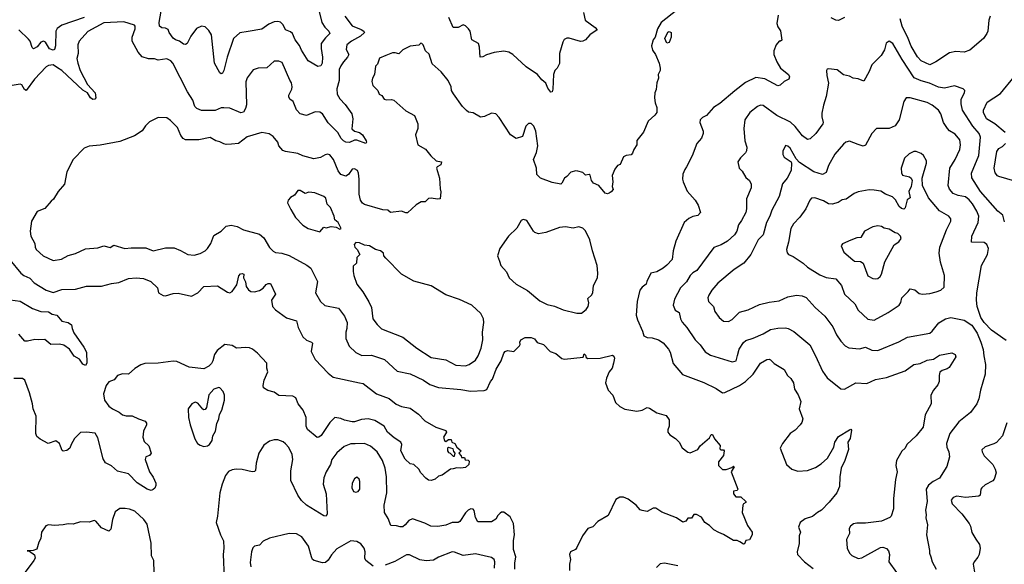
# Model space of a CAD drawing. Extents: x 1678431 to 1860718, y 384618 to 522882.
# Tile 122 of 256: x 1780302 to 1788279, y 441905 to 446318. Entities that reach past the tile are written whole.
import ezdxf

# ---------------------------------------------------------------- set-up
doc = ezdxf.new("R2010")
doc.units = 0

msp = doc.modelspace()

# ---------------------------------------------------------------- linework, layer by layer
at = {"layer": '0CON10XD'}
for points in [[(1785625, 446395.8), (1785500, 446295), (1785470, 446245), (1785450, 446175), (1785433.3, 446155), (1785422, 446105), (1785429.7, 446069.7), (1785452, 446035), (1785482.5, 445965), (1785490.8, 445925), (1785490.8, 445905), (1785474.5, 445875), (1785476.5, 445845), (1785464.3, 445805), (1785458.2, 445751.8), (1785448.1, 445725), (1785444.4, 445685), (1785449.4, 445645), (1785464.4, 445605), (1785463.8, 445565), (1785447, 445543), (1785393.4, 445496.6), (1785355, 445406.7), (1785302.3, 445337.7), (1785302.5, 445305), (1785277.5, 445265), (1785267.5, 445235), (1785255, 445222.5), (1785215, 445217.5), (1785195, 445207.5), (1785167.5, 445145), (1785145, 445137.5), (1785125, 445107.5), (1785102.5, 445055), (1785107.1, 445005), (1785102, 444965), (1785109.3, 444940.7), (1785095, 444922.5), (1785077, 444913), (1785065, 444907.5), (1785045, 444912.5), (1784993.9, 444973.9), (1784951.9, 444991.9), (1784936, 445015), (1784925, 445057.5), (1784915, 445062.5), (1784885, 445058.8), (1784865, 445080), (1784825, 445091.2), (1784807, 445093), (1784766.4, 445083.6), (1784735, 445046.7), (1784715, 445033.3), (1784695.7, 444994.3), (1784685, 444986.2), (1784615, 444998), (1784522.5, 445035), (1784492.3, 445062.3), (1784490, 445115), (1784466, 445185), (1784489.2, 445240.8), (1784499.2, 445295), (1784483.3, 445415), (1784468, 445455), (1784447, 445477), (1784425, 445476.2), (1784404, 445455), (1784375, 445372.5), (1784325, 445353.8), (1784278.8, 445385), (1784187.5, 445525), (1784160, 445555), (1784125, 445560), (1784067.6, 445532.4), (1784035, 445526.9), (1783975, 445562.5), (1783939.5, 445569.5), (1783921.7, 445581.7), (1783888.8, 445615), (1783815.8, 445715.8), (1783800, 445745), (1783798, 445775), (1783774, 445825), (1783718, 445895), (1783645, 445961.2), (1783618.6, 446038.6), (1783591.2, 446065), (1783570, 446115), (1783560, 446125), (1783553, 446127), (1783535, 446112.5), (1783466.1, 446103.9), (1783405, 446072.5), (1783375, 446041.2), (1783345, 446050), (1783321.7, 446048.3), (1783267.5, 446027.5), (1783217.5, 446005), (1783201.7, 445958.3), (1783185, 445940), (1783178, 445875), (1783160, 445845), (1783153.9, 445816.1), (1783163.8, 445785), (1783203.6, 445743.6), (1783213.6, 445713.6), (1783235, 445702.5), (1783255, 445672.5), (1783275, 445667.5), (1783315, 445671.2), (1783332.5, 445665), (1783429.5, 445579.5), (1783501.4, 445541.4), (1783526.7, 445475), (1783528.8, 445435), (1783508.8, 445385), (1783528.8, 445305), (1783589.7, 445269.7), (1783633.8, 445215), (1783676.7, 445175), (1783720, 445165), (1783715, 445142.5), (1783685, 445126.7), (1783680, 445115), (1783704, 445035), (1783707.7, 444947.7), (1783714.1, 444924.1), (1783707.5, 444865), (1783686.8, 444863.2), (1783635, 444872.9), (1783615, 444869.5), (1783587, 444843), (1783555, 444840.8), (1783513.2, 444816.8), (1783445, 444753.8), (1783431.7, 444751.7), (1783395, 444766.2), (1783306.2, 444756.2), (1783285, 444773.8), (1783245, 444776.7), (1783095, 444820), (1783080.3, 444830.3), (1783064.5, 444854.5), (1783052.7, 444905), (1783053.2, 445025), (1783047.2, 445075), (1783038.5, 445095), (1783015, 445108.5), (1782995, 445106.4), (1782965, 445064.5), (1782945, 445050.9), (1782905, 445064.5), (1782881.8, 445091.8), (1782845, 445185.8), (1782815, 445222.5), (1782795, 445227.5), (1782775.9, 445224.1), (1782738.8, 445201.2), (1782685, 445190.8), (1782595, 445214.4), (1782555, 445234.4), (1782455, 445248.9), (1782435, 445257.5), (1782402.5, 445295), (1782393.3, 445325), (1782355, 445372.5), (1782323.9, 445393.9), (1782265, 445402.9), (1782145, 445368.6), (1782075, 445315.7), (1782017.9, 445307.9), (1781976.1, 445306.1), (1781955, 445311.2), (1781925, 445328), (1781892.5, 445335), (1781845, 445362), (1781755, 445345.6), (1781645, 445343.3), (1781625.8, 445355), (1781608.2, 445378.2), (1781580.8, 445445), (1781525, 445502), (1781495, 445522), (1781425, 445526.2), (1781355, 445489.2), (1781322.1, 445457.9), (1781295, 445416.7), (1781232, 445378), (1781115, 445331.4), (1780955, 445300), (1780865, 445293.3), (1780823.9, 445276.1), (1780736.2, 445185), (1780683.8, 445085), (1780666.7, 444985), (1780614.4, 444925.6), (1780577.4, 444862.6), (1780557.5, 444847.5), (1780505, 444788.8), (1780445, 444762.5), (1780398, 444685), (1780386.2, 444605), (1780392.7, 444562.7), (1780426.2, 444505), (1780426.7, 444475), (1780436.7, 444455), (1780492.5, 444405), (1780575, 444366.2), (1780642.3, 444377.7), (1780695, 444406.7), (1780755, 444422), (1780835, 444460), (1780935, 444468.8), (1780985, 444484.2), (1781035, 444472), (1781065, 444491.2), (1781155, 444463.1), (1781205, 444470.5), (1781325, 444468.6), (1781385, 444444.2), (1781485, 444470), (1781555, 444468), (1781605, 444448.8), (1781664.2, 444414.2), (1781715, 444408.8), (1781765.7, 444424.3), (1781804.1, 444445.9), (1781823.3, 444465), (1781850, 444505), (1781875, 444568.8), (1781935, 444604.2), (1781975, 444644.2), (1782015, 444652.9), (1782065, 444640.8), (1782115, 444614.2), (1782245, 444579.5), (1782280.5, 444550.5), (1782325, 444472.9), (1782355, 444443.3), (1782375, 444432.7), (1782425, 444425.4), (1782486.5, 444406.5), (1782629.5, 444329.5), (1782661.2, 444305), (1782715, 444197.5), (1782698, 444105), (1782740, 444035), (1782775, 444002.5), (1782885, 443980), (1782934, 443915), (1782954.4, 443864.4), (1782953.6, 443816.4), (1782943.5, 443785), (1782944.5, 443734.5), (1782972.8, 443672.8), (1783025, 443621.4), (1783075, 443595.7), (1783151.5, 443598.5), (1783258.8, 443565), (1783359.8, 443469.8), (1783465, 443449.5), (1783575, 443396.7), (1783625, 443363.1), (1783695, 443337.5), (1783875, 443322.2), (1783955, 443306.9), (1784065, 443313.8), (1784087.7, 443322.3), (1784117.5, 443385), (1784133.9, 443406.1), (1784163.2, 443486.8), (1784203.8, 443555), (1784225, 443616.7), (1784235, 443630), (1784255, 443636.7), (1784305, 443630), (1784351.2, 443675), (1784356, 443685), (1784353.3, 443705), (1784363.3, 443725), (1784397.7, 443742.3), (1784445, 443741.4), (1784472.9, 443732.9), (1784495, 443701.2), (1784545, 443686.2), (1784600, 443630), (1784645, 443614.2), (1784695, 443572), (1784715, 443566), (1784867, 443583), (1784875, 443610), (1784885, 443600), (1784890.7, 443580.7), (1784905, 443573.8), (1785005, 443574.3), (1785105, 443600), (1785115, 443592.5), (1785121.2, 443575), (1785114.2, 443535), (1785100.8, 443495), (1785078.8, 443465), (1785055, 443412.5), (1785049.2, 443375), (1785070, 443315), (1785106.4, 443276.4), (1785128.8, 443215), (1785163.8, 443185), (1785205, 443163.3), (1785303, 443147), (1785345, 443153.3), (1785385, 443176.2), (1785405, 443170), (1785465, 443131.2), (1785539.7, 443109.7), (1785563.3, 443075), (1785563.3, 443025), (1785552, 442995), (1785553.8, 442975), (1785570, 442955), (1785615, 442923.8), (1785646, 442895), (1785668.3, 442848.3), (1785715, 442813.3), (1785735, 442808.8), (1785795.8, 442834.2), (1785816.1, 442863.9), (1785889.3, 442930.7), (1785903.6, 442956.4), (1785915, 442957.5), (1785931.7, 442921.7), (1785977, 442867), (1785975, 442840), (1785983, 442833), (1786005, 442832.5), (1786010, 442825), (1786005, 442787.5), (1785964, 442735), (1785963.3, 442705), (1785996.4, 442673.6), (1786025, 442673.3), (1786071.7, 442688.3), (1786085, 442700), (1786090, 442695), (1786067.5, 442655), (1786120.6, 442515), (1786115, 442502.5), (1786085, 442497.5), (1786086, 442475), (1786105, 442451.2), (1786145, 442450.6), (1786186, 442415), (1786186, 442405), (1786166, 442394), (1786161.2, 442385), (1786155.8, 442325), (1786198.3, 442218.3), (1786235.8, 442165), (1786236.2, 442145), (1786215, 442102.5), (1786185, 442097.5), (1786175, 442070), (1786165, 442067.5), (1786137.7, 442087.7), (1786115, 442097.5), (1786085, 442098.8), (1786005, 442147.5), (1785965, 442162.9)], [(1782723.9, 446405), (1782751.3, 446295), (1782775, 446256.5), (1782808.1, 446225), (1782814.3, 446205), (1782778.9, 446171.1), (1782746, 446124), (1782743.8, 446085), (1782756.4, 446013.6), (1782752.2, 445965), (1782743.1, 445945), (1782717.9, 445937.9), (1782639.2, 445985), (1782585, 446070), (1782568.9, 446108.9), (1782534.6, 446155), (1782511.9, 446205), (1782495, 446220.6), (1782456.7, 446236.7), (1782436.7, 446276.7), (1782415, 446297.8), (1782395, 446303.5), (1782365, 446300.9), (1782319.5, 446280.5), (1782265, 446242.2), (1782152.4, 446222.4), (1782085, 446211.1), (1782034.6, 446165), (1781983.8, 446015), (1781956.9, 445905), (1781945, 445883.8), (1781935, 445878.8), (1781925, 445886.7), (1781880.6, 445965), (1781855.4, 446195), (1781835, 446229.2), (1781805, 446260.8), (1781775, 446265.7), (1781735, 446246), (1781689.2, 446185), (1781658.8, 446125), (1781645, 446118), (1781628.8, 446118.8), (1781597.5, 446145), (1781565, 446154), (1781546.8, 446166.8), (1781514, 446215), (1781505, 446238.8), (1781485, 446248), (1781455, 446251.2), (1781435.5, 446265.5), (1781432.5, 446295), (1781448.1, 446388.1)], [(1784868.8, 446375), (1784884, 446315), (1784963.8, 446255), (1784980, 446235), (1784920, 446195), (1784886.2, 446153.8), (1784865, 446143.8), (1784845, 446140), (1784755, 446167.5), (1784735, 446168), (1784712.3, 446157.7), (1784703.8, 446136.2), (1784676.7, 446045), (1784676.1, 445963.9), (1784656.7, 445925), (1784638.8, 445905), (1784627.5, 445875), (1784621.2, 445755), (1784615.8, 445734.2), (1784605, 445730), (1784581.7, 445761.7), (1784565, 445803.3), (1784531.3, 445831.3), (1784498, 445875), (1784406.2, 445935), (1784296.2, 446036.2), (1784265.4, 446055.4), (1784225, 446062.9), (1784146.8, 446053.2), (1784085, 446033.1), (1784055, 446015.7), (1784033.2, 446013.2), (1784027.5, 446095), (1784018.8, 446125), (1783965, 446153.3), (1783951.2, 446225), (1783938, 446245), (1783915, 446268), (1783895, 446276.2), (1783855, 446254.3), (1783814.4, 446254.4), (1783779.2, 446335)], [(1781295.7, 446015.7), (1781262.9, 446055), (1781213.1, 446145), (1781214.6, 446175), (1781239.2, 446245), (1781238.9, 446265), (1781232.8, 446272.8), (1781145, 446299.4), (1780985, 446292.3), (1780855, 446221.1), (1780784.2, 446145), (1780774.3, 446115), (1780777.1, 446045), (1780765.6, 446004.4), (1780772.9, 445965), (1780793.1, 445905), (1780853.1, 445793.1), (1780913.8, 445725), (1780918.8, 445685), (1780912.5, 445675), (1780895, 445671.2), (1780875, 445684), (1780851.2, 445725), (1780815, 445745.5), (1780642.8, 445905), (1780608.7, 445928.7), (1780575, 445950.8), (1780535, 445945.5), (1780515.9, 445935), (1780423.4, 445835), (1780355, 445744.3), (1780340.9, 445750.9), (1780319.7, 445789.7), (1780305, 445795.8), (1780225, 445781.2)], [(1780824.4, 446335), (1780645, 446274.7), (1780605, 446245.4), (1780594, 446225), (1780591.8, 446105), (1780585, 446076.7), (1780575, 446070), (1780545, 446081.1), (1780511.1, 446135), (1780495, 446144.6), (1780475, 446134.7), (1780445, 446097.1), (1780415, 446082.5), (1780403.3, 446093.3), (1780386.4, 446145), (1780375, 446160), (1780295.6, 446235)], [(1782937.4, 446347.4), (1782995, 446268.6), (1783069.1, 446239.1), (1783091.2, 446225), (1783096, 446215), (1783064.3, 446185), (1782991.4, 446145), (1782952.5, 446115), (1782947.3, 446077.3), (1782968, 446035), (1782959.1, 446015), (1782925.7, 445975.7), (1782902.9, 445945), (1782890.3, 445915), (1782890.7, 445825), (1782872, 445758), (1782873.2, 445715), (1782895, 445675.5), (1782939.9, 445629.9), (1782992.9, 445555), (1783001.9, 445515), (1782994.5, 445434.5), (1783013.8, 445415), (1783055, 445402.9), (1783079.2, 445385), (1783110, 445335), (1783113.3, 445325), (1783105.8, 445314.2), (1783035, 445341.2), (1783015, 445340.4), (1782975, 445321.4), (1782945, 445325.7), (1782925, 445335.6), (1782907.5, 445355), (1782880.8, 445405), (1782802.3, 445482.3), (1782755, 445554.4), (1782735, 445569.6), (1782695, 445570.9), (1782625, 445542.2), (1782575, 445555.6), (1782545, 445587.1), (1782516.7, 445655), (1782492, 445675), (1782483, 445693), (1782481.9, 445705), (1782506.6, 445755), (1782509.6, 445775), (1782505.4, 445805), (1782491.2, 445828.8), (1782430, 445970), (1782402.5, 445982.5), (1782365, 445980.8), (1782305, 445928.8), (1782235, 445926.2), (1782195, 445911.2), (1782144.5, 445845.5), (1782135.8, 445815), (1782141.2, 445628.8), (1782133.1, 445596.9), (1782115, 445569.2), (1782095, 445563.1), (1782005, 445600), (1781955, 445604.5), (1781935, 445602.7), (1781885, 445582.9), (1781775, 445582.2), (1781738, 445598), (1781721.4, 445615), (1781704.4, 445665), (1781662, 445732), (1781542.5, 445965), (1781526.7, 445985), (1781495, 445999.6), (1781425, 445989.1), (1781395, 446000.6), (1781345, 446000), (1781295.7, 446015.7)], [(1786445.6, 446355), (1786436.9, 446286.9), (1786445, 446260), (1786467, 446227), (1786477, 446153), (1786467, 446143), (1786455, 446142.5), (1786431.2, 446115), (1786410.8, 446065), (1786412.5, 446035), (1786435.8, 445975), (1786465.5, 445925.5), (1786530.8, 445875), (1786540, 445855), (1786533.8, 445835), (1786494.4, 445815.6), (1786463.2, 445786.8), (1786445, 445782.9), (1786339.7, 445839.7), (1786265, 445849.4), (1786182.5, 445807.5), (1786095, 445742.5), (1785975, 445638.3), (1785922.7, 445605), (1785865, 445541.1), (1785834.8, 445525.2), (1785815.4, 445505), (1785812.5, 445485), (1785839.2, 445415), (1785839.2, 445395), (1785825, 445357.5), (1785788.8, 445315), (1785750, 445215), (1785705, 445126)], [(1786984.1, 446335.9), (1786935, 446310), (1786914.1, 446314.1), (1786875, 446333.3)], [(1788164, 446345), (1788154.2, 446315), (1788144.4, 446225), (1788137.1, 446205), (1788111.4, 446165), (1788000.5, 446069.5), (1787955, 446055.5), (1787885, 446059.5), (1787835, 446050), (1787725, 445975.6), (1787675, 445953.1), (1787604.2, 445984.2), (1787575, 446015.6), (1787523.8, 446103.8), (1787500.7, 446165), (1787450.6, 446265), (1787434.7, 446325)], [(1785545, 446128.8), (1785528.6, 446165), (1785554.3, 446215.7), (1785565, 446222.5), (1785580, 446215), (1785580, 446175), (1785565, 446134), (1785545, 446128.8)], [(1788279.5, 444679.5), (1788265.8, 444735), (1788226.4, 444766.4), (1788085.4, 444925), (1788015.4, 445035.4), (1788012.1, 445075), (1788073.1, 445216.9), (1788086.1, 445365), (1788074.6, 445395), (1788025, 445454.5), (1787940, 445585), (1787928.9, 445635), (1787929.5, 445675), (1787956, 445725), (1787960, 445745), (1787945, 445757.5), (1787875, 445780.8), (1787793.5, 445763.5), (1787745, 445770.7), (1787674.2, 445804.2), (1787605, 445822.5), (1787548, 445848), (1787450.4, 445995), (1787375, 446126), (1787345, 446143.3), (1787323, 446127), (1787307.6, 446072.4), (1787281.7, 446028.3), (1787205, 445952.5), (1787185, 445897.5), (1787140, 445820), (1787095, 445838), (1787055, 445844), (1787025, 445860), (1786975, 445870), (1786925, 445911.2), (1786855, 445920), (1786843.4, 445916.6), (1786837.5, 445905), (1786840, 445865), (1786854.1, 445804.1), (1786836.9, 445695), (1786812.9, 445625), (1786800.7, 445560.7), (1786800.5, 445530.5), (1786811.2, 445485), (1786808, 445475), (1786752.9, 445395), (1786705, 445352.9), (1786685, 445345.7), (1786645, 445377.5), (1786585, 445452.1), (1786547.3, 445487.3), (1786435, 445540.4), (1786325, 445623.6), (1786305, 445626.5), (1786279.1, 445615), (1786217.6, 445565), (1786177.5, 445505), (1786170, 445435), (1786178, 445335), (1786192, 445285), (1786190, 445255), (1786181.7, 445238.3), (1786141.7, 445198.3), (1786121.2, 445165), (1786131.2, 445115), (1786155, 445091.2), (1786185, 445038.8), (1786215.6, 445015.6), (1786228.1, 444985), (1786226.9, 444955), (1786189.4, 444865), (1786190, 444785), (1786184, 444756), (1786149.5, 444690.5), (1786125.5, 444655), (1786111.1, 444605), (1786092.2, 444575), (1786037.4, 444522.6), (1785985, 444493.3), (1785925, 444472), (1785788, 444285), (1785755, 444266.4), (1785735, 444245.6), (1785705, 444194.2), (1785656.5, 444145), (1785607.6, 444052.4), (1785596.9, 444005), (1785612, 443965), (1785645.8, 443945), (1785655.7, 443895), (1785668.3, 443868.3), (1785707.5, 443825), (1785775.8, 443725), (1785815, 443684), (1785856.6, 443626.6), (1785899.1, 443599.1), (1786075, 443544.4), (1786105.5, 443554.5), (1786117.6, 443597.6), (1786130.9, 443649.1), (1786167, 443703), (1786185, 443718.6), (1786245, 443736.9), (1786326.3, 443773.7), (1786385, 443808.1), (1786445, 443819.5), (1786505, 443821.4), (1786526.6, 443816.6), (1786575, 443791.4), (1786703.1, 443683.1), (1786750.6, 443595), (1786805, 443471.2), (1786842.9, 443415), (1786955, 443325.8), (1786985, 443324.2), (1787075, 443374.3), (1787165, 443370.6), (1787235, 443401.1), (1787325, 443418.5), (1787476.2, 443473.8), (1787545, 443524.4), (1787598, 443532), (1787655, 443558.8), (1787705, 443568), (1787755, 443598.9), (1787855, 443618.8), (1787881.2, 443605), (1787887.5, 443585), (1787830.9, 443499.1), (1787815, 443487.5), (1787775, 443476), (1787757.3, 443462.7), (1787750.8, 443435), (1787751.2, 443385), (1787741.2, 443358.8), (1787706.2, 443315), (1787684, 443275), (1787685.8, 443205), (1787637.5, 443115), (1787620.8, 443015), (1787565, 442945.8), (1787490, 442875), (1787476.2, 442845), (1787449.5, 442820.5), (1787406.2, 442745), (1787400, 442705), (1787412, 442655), (1787396.6, 442593.4), (1787380.5, 442439.5), (1787380.6, 442355), (1787362.5, 442295), (1787352, 442285), (1787285, 442255.5), (1787155, 442239.2), (1787085, 442238), (1787058.3, 442231.7), (1787033.3, 442215), (1787022.5, 442195), (1787024.3, 442155), (1786999.2, 442105), (1787006.9, 442035), (1787025.5, 441995.5), (1787045, 441975.8), (1787095, 441952.9), (1787125, 441958.6), (1787275, 442042), (1787295, 442044.2), (1787325, 442033.8), (1787340, 442015), (1787350, 441985), (1787343.3, 441925), (1787405, 441838.8)], [(1788285.5, 445405), (1788201.9, 445475), (1788135, 445514.4), (1788110.8, 445565), (1788111.2, 445585), (1788140.6, 445649.4), (1788249.2, 445720.8), (1788359.5, 445855)], [(1788295, 443719.5), (1788175, 443802.5), (1788114.8, 443864.8), (1788088.9, 443905), (1788058.8, 443995), (1788053.1, 444045), (1788055.4, 444104.6), (1788093.6, 444325), (1788143.6, 444415), (1788151.8, 444465), (1788137.5, 444497.5), (1788115, 444512.2), (1788014.1, 444514.1), (1788016.9, 444565), (1788067.3, 444675), (1788071.2, 444725), (1788056.8, 444765), (1788020.4, 444825), (1787995, 444858.8), (1787965, 444882.1), (1787903.9, 444893.9), (1787865, 444909.4), (1787835.6, 444945), (1787824.5, 444975), (1787836.5, 445115), (1787880.4, 445185), (1787918.5, 445265), (1787924.4, 445305), (1787918.9, 445345), (1787880.8, 445390.8), (1787835, 445417.5), (1787817.5, 445435), (1787786.9, 445485), (1787764.6, 445554.6), (1787745, 445584), (1787695, 445625.7), (1787655, 445648.1), (1787515, 445685.5), (1787483.8, 445685), (1787465.8, 445655), (1787428.1, 445505), (1787395, 445457.5), (1787345, 445435.7), (1787243, 445437), (1787206.2, 445395), (1787155, 445300), (1787136.4, 445293.6), (1787095, 445306.9), (1787025, 445332.2), (1786995.5, 445324.5), (1786975, 445309.4), (1786905, 445228.8), (1786854.4, 445135), (1786835, 445078.8), (1786805, 445064.3), (1786735, 445085.6), (1786620.7, 445160.7), (1786591.7, 445191.7), (1786545, 445275.8), (1786525, 445294), (1786505, 445297.5), (1786485, 445252.5), (1786484.2, 445225), (1786495, 445204), (1786551.2, 445165), (1786556.2, 445155), (1786552.5, 445095), (1786519.4, 445035), (1786481.1, 444988.9), (1786455.7, 444885), (1786396.9, 444775), (1786379.4, 444725), (1786352.2, 444675), (1786324.5, 444575.5), (1786297.5, 444547.5), (1786284.3, 444535), (1786224.6, 444415.4), (1786168.1, 444345), (1786089.4, 444295), (1785957.3, 444182.7), (1785908.9, 444125), (1785884.4, 444085), (1785877.1, 444065), (1785882.5, 444035), (1785922.9, 443995), (1785935, 443953.3), (1785969.2, 443905), (1786005, 443875.7), (1786045, 443871.4), (1786075, 443887.5), (1786135, 443946.7), (1786205, 443966.2), (1786295, 444009.3), (1786375, 444029.4), (1786455, 444039.4), (1786525, 444071.4), (1786595, 444084.4), (1786640.9, 444080.9), (1786675, 444067.5), (1786746, 443985), (1786825, 443916), (1786888.6, 443828.6), (1786918.6, 443765), (1786955, 443714), (1786990, 443675), (1787018.9, 443658.9), (1787105, 443651.9), (1787155, 443664.2), (1787205, 443639.2), (1787255, 443638.1), (1787425, 443708.6), (1787495.4, 443744.6), (1787675, 443778.1), (1787695.7, 443795), (1787748.1, 443861.9), (1787803.8, 443895), (1787845.5, 443905.5), (1787955, 443881.9), (1788015, 443842.5), (1788058, 443778), (1788090, 443705), (1788107.1, 443645), (1788113.6, 443593.6), (1788127.8, 443525), (1788124.3, 443445), (1788085.7, 443315), (1788072, 443245), (1788056, 443205), (1788004, 443135), (1787911.3, 443058.7), (1787838.1, 442965), (1787810.5, 442885), (1787812.2, 442855), (1787828.6, 442815), (1787835.8, 442775), (1787813, 442697), (1787755, 442604), (1787703, 442577), (1787666, 442545), (1787645.8, 442515), (1787654.4, 442415), (1787639.4, 442345), (1787645.7, 442305), (1787642.7, 442282.7), (1787657.5, 442225), (1787649.2, 442145), (1787673.9, 442016.1), (1787672, 441995), (1787684, 441965), (1787695.7, 441925.7), (1787725.8, 441865.8)], [(1787225, 443882.5), (1787338, 443945), (1787426.7, 444005), (1787440, 444025), (1787448.8, 444065), (1787500, 444115), (1787515, 444137.5), (1787555, 444130), (1787590.3, 444100.3), (1787615, 444094), (1787675, 444099.4), (1787728, 444112), (1787765, 444125.8), (1787790.8, 444149.2), (1787794, 444245), (1787762.2, 444352.2), (1787750, 444425), (1787756.4, 444475), (1787811.5, 444615), (1787846.9, 444685), (1787846.9, 444705), (1787830, 444725), (1787755, 444768.1), (1787664.1, 444874.1), (1787616.7, 444975), (1787614.3, 445034.3), (1787648.6, 445155), (1787649.2, 445175), (1787625, 445216.7), (1787605, 445233.8), (1787565, 445248.8), (1787545, 445250), (1787508.3, 445231.7), (1787470, 445195), (1787443.3, 445115), (1787445, 445077.5), (1787455, 445059.2), (1787511.2, 445045), (1787525, 445034), (1787533.1, 445015), (1787523.3, 444965), (1787506.7, 444925), (1787515.8, 444874.2), (1787491.7, 444858.3), (1787475.8, 444794.2), (1787465, 444783.3), (1787445, 444788.6), (1787425.8, 444805), (1787398, 444858), (1787373.6, 444883.6), (1787316.7, 444905), (1787277.3, 444927.3), (1787225, 444937.5), (1787185, 444938.6), (1787095, 444922), (1787061.7, 444908.3), (1786996.8, 444863.2), (1786965, 444856.9), (1786932.6, 444837.4), (1786885, 444822.2), (1786855, 444825.6), (1786815, 444849.4), (1786745, 444875.6), (1786717.3, 444872.7), (1786704.2, 444855), (1786671.9, 444785), (1786622.4, 444717.6), (1786571.8, 444665), (1786548.2, 444625), (1786531.2, 444515), (1786514.4, 444455), (1786518.8, 444428.8), (1786530, 444415), (1786568.7, 444398.7), (1786650, 444345), (1786685, 444312.9), (1786785, 444250.5), (1786835, 444228.9), (1786915, 444217.5), (1786960.6, 444165), (1786983.2, 444093.2), (1787068, 444015), (1787095, 443964), (1787172.6, 443892.6), (1787225, 443882.5)], [(1788365, 445008.9), (1788235, 445047.5), (1788223.3, 445053.3), (1788206.1, 445076.1), (1788198, 445115), (1788218.9, 445251.1), (1788235, 445274.4), (1788265, 445291.1), (1788288.1, 445315)], [(1785705, 445126), (1785690, 445105), (1785675.8, 445065), (1785672, 445025), (1785676.2, 445005), (1785709.5, 444929.5), (1785775.6, 444855.6), (1785800, 444815), (1785817.5, 444755), (1785795, 444731.2), (1785755, 444722), (1785723.7, 444706.3), (1785685, 444674), (1785617.9, 444522.1), (1785596.2, 444445), (1785588, 444375), (1785545, 444327.5), (1785514, 444305), (1785465, 444275.7), (1785416.1, 444263.9), (1785382.7, 444197.3), (1785378.8, 444175), (1785345, 444151.2), (1785327.5, 444125), (1785305.6, 444034.4), (1785297.1, 443925), (1785306.8, 443886.8), (1785348.6, 443795), (1785360, 443755), (1785385, 443742.9), (1785425, 443739.2), (1785476.2, 443725), (1785515, 443698.6), (1785559.5, 443649.5), (1785571.4, 443625), (1785595, 443533.3), (1785672.1, 443442.1), (1785845, 443378.1), (1785945, 443329.2), (1785995, 443294), (1786015, 443297.1), (1786135, 443354.5), (1786183.6, 443386.4), (1786245.6, 443445), (1786305, 443534), (1786355, 443563.8), (1786375, 443566.2), (1786385, 443561.2), (1786415, 443532), (1786494.2, 443484.2), (1786523.8, 443435), (1786550.5, 443410.5), (1786571.2, 443375), (1786580, 443325), (1786609.2, 443279.2), (1786630, 443225), (1786618, 443165), (1786645.7, 443085), (1786637.5, 443055), (1786624.6, 443035.4), (1786585, 442992.5), (1786545, 442966), (1786482, 442885), (1786464, 442845), (1786514, 442714), (1786556.5, 442676.5), (1786605, 442658.5), (1786685, 442665.6), (1786750.2, 442689.8), (1786795, 442717.8), (1786845.5, 442765), (1786896.8, 442853.2), (1786905, 442896), (1786935, 442940.8), (1787025, 442994), (1787035, 442998.8), (1787041.7, 442991.7), (1787030.8, 442925), (1787012, 442895), (1787015.7, 442835), (1786985.8, 442745), (1786957.5, 442685), (1786945.7, 442615), (1786944.2, 442535), (1786921.4, 442485), (1786860.6, 442409.4), (1786797.6, 442342.4), (1786764.2, 442325), (1786725, 442292.9), (1786665, 442274), (1786625.9, 442244.1), (1786612, 442205), (1786627.5, 442165), (1786615.8, 442135), (1786617, 442073), (1786601.2, 442005), (1786603.8, 441985), (1786661.4, 441925), (1786730.7, 441870.7)], [(1782735, 444600), (1782765, 444637.5), (1782785, 444632.5), (1782825, 444641.2), (1782866.7, 444636.7), (1782895, 444620), (1782907.5, 444625), (1782883.3, 444675), (1782856.2, 444695), (1782851.2, 444725), (1782819.2, 444795), (1782794.3, 444824.3), (1782781.3, 444871.3), (1782766, 444886), (1782692.5, 444915), (1782645, 444919.2), (1782615, 444910), (1782575, 444933.3), (1782555, 444932.5), (1782527.5, 444895), (1782495, 444877.5), (1782476.7, 444855), (1782473.3, 444835), (1782499.3, 444779.3), (1782536.7, 444715), (1782595, 444653.3), (1782640, 444625), (1782735, 444600)], [(1784815, 443939.2), (1784855, 443940), (1784890.7, 443969.3), (1784908, 443995), (1784912.3, 444022.3), (1784905, 444060), (1784935, 444086.7), (1784946.2, 444105), (1784950, 444165), (1784983.3, 444225), (1784986.7, 444265), (1784981.9, 444325), (1784942.2, 444445), (1784921.9, 444535), (1784885, 444606.7), (1784865, 444627.5), (1784831.7, 444638.3), (1784785, 444629.4), (1784725, 444638.9), (1784675.5, 444634.5), (1784565, 444592.9), (1784505, 444582.9), (1784475, 444594.2), (1784464.5, 444604.5), (1784409.7, 444689.7), (1784385, 444698.8), (1784375, 444696.7), (1784365, 444690), (1784330.3, 444629.7), (1784262.5, 444565), (1784190.8, 444465), (1784174.5, 444405), (1784188.8, 444361.2), (1784199.2, 444325), (1784245.6, 444275.6), (1784267.3, 444227.3), (1784325, 444176.2), (1784415, 444122.5), (1784515, 444040.8), (1784575, 444011.4), (1784635, 443996.9), (1784705, 443967.1), (1784815, 443939.2)], [(1787235, 444217.5), (1787255, 444222), (1787274.3, 444235.7), (1787284.3, 444255.7), (1787311.4, 444355), (1787385.8, 444494.2), (1787425, 444516.7), (1787442.5, 444545), (1787436.7, 444565), (1787417.5, 444585), (1787395, 444591.2), (1787345, 444621.2), (1787305, 444628.8), (1787285, 444641.2), (1787255, 444648), (1787215, 444638.8), (1787145, 444603.3), (1787115.7, 444554.3), (1787085, 444551.2), (1787035, 444531.2), (1786969.3, 444500.7), (1786956.7, 444485), (1786978, 444435), (1787050.7, 444370.7), (1787065, 444362.5), (1787115, 444358.8), (1787134.5, 444345), (1787173.6, 444243.6), (1787215, 444221.4), (1787235, 444217.5)], [(1783915, 443513.3), (1783945, 443524.4), (1783995, 443560), (1784017.1, 443595), (1784040.4, 443655), (1784053.6, 443725), (1784051.1, 443785), (1784063.3, 443865), (1784059.2, 443895), (1784038.3, 443938.3), (1783965, 444005.5), (1783865, 444050), (1783755, 444088.1), (1783635, 444160.5), (1783495, 444199.5), (1783395.6, 444255.6), (1783268, 444385), (1783253.3, 444405), (1783250, 444425), (1783225, 444445.6), (1783184.4, 444454.4), (1783135, 444484.2), (1783095, 444492), (1783055, 444510), (1783025, 444512.5), (1783012.5, 444495), (1783016.7, 444475), (1783035.8, 444455.8), (1783057.5, 444415), (1783035, 444390), (1783030, 444345), (1783005, 444320), (1783003, 444277), (1783008.6, 444245), (1783035, 444174), (1783082.2, 444112.2), (1783132.2, 444032.2), (1783152.5, 443985), (1783163.8, 443895), (1783197.3, 443847.3), (1783232.9, 443812.9), (1783406.4, 443746.4), (1783519.2, 443655), (1783635, 443580.5), (1783755, 443560.9), (1783835, 443517.5), (1783915, 443513.3)], [(1780222.5, 444372.5), (1780310.6, 444265), (1780336, 444246), (1780385, 444224.3), (1780421.1, 444185), (1780516.3, 444126.3), (1780575, 444107.3), (1780645, 444132.7), (1780755, 444134.3), (1780842.4, 444157.6), (1780965, 444158.8), (1781045, 444181.1), (1781105, 444189.6), (1781185, 444220.8), (1781245, 444226.2), (1781305, 444220.9), (1781365, 444195.6), (1781418.1, 444145), (1781428, 444105), (1781465, 444082.5), (1781485, 444080), (1781545, 444098.6), (1781585, 444102.9), (1781695, 444076.9), (1781745, 444103.6), (1781793.5, 444156.5), (1781905, 444161.5), (1781985, 444111.1), (1782005, 444104.4), (1782025, 444115.8), (1782061.1, 444168.9), (1782078.3, 444241.7), (1782091.7, 444258.3), (1782105, 444262.5), (1782117.5, 444255), (1782116.2, 444225), (1782131.4, 444195), (1782138.1, 444155), (1782155, 444128), (1782175, 444114.2), (1782205, 444111.4), (1782245, 444124.3), (1782275, 444142), (1782299.1, 444170.9), (1782315, 444180), (1782335, 444180), (1782373.8, 444095), (1782343.1, 444045), (1782350.5, 443995), (1782375, 443965.6), (1782465, 443903.3), (1782545, 443878.8), (1782557.5, 443825), (1782597.3, 443747.3), (1782625, 443720.6), (1782665.6, 443705.6), (1782675.7, 443695.7), (1782665, 443630), (1782696, 443565), (1782802.4, 443452.4), (1782842.1, 443422.1), (1783055, 443375.8), (1783085, 443369.2), (1783192, 443285), (1783295, 443247.8), (1783352.6, 443202.6), (1783395, 443184.3), (1783465, 443170), (1783532.8, 443122.8), (1783585, 443067.5), (1783675, 443016.2), (1783755, 442990), (1783760, 442975), (1783736.2, 442935), (1783745, 442907.5), (1783755, 442900), (1783775, 442917.5), (1783797.5, 442915), (1783803.6, 442893.6), (1783827.5, 442885), (1783842.5, 442855), (1783880, 442825), (1783860, 442805), (1783880, 442785), (1783881.7, 442771.7), (1783905, 442770), (1783911.7, 442751.7), (1783935, 442750), (1783945, 442740), (1783940, 442715), (1783915, 442690), (1783875, 442683.3), (1783842.5, 442687.5), (1783815, 442677.5), (1783793, 442677), (1783725, 442626.7), (1783695, 442620), (1783667.5, 442595), (1783635, 442583.8), (1783615, 442587.5), (1783591.7, 442601.7), (1783552.5, 442645), (1783535.9, 442675.9), (1783495, 442712.5), (1783465, 442720), (1783425, 442756.2), (1783390.8, 442825), (1783397.5, 442875), (1783390, 442895), (1783335, 442930), (1783282.5, 442975), (1783254.3, 443024.3), (1783179.2, 443069.2), (1783125, 443082.7), (1783070.7, 443079.3), (1783015, 443059.2), (1782995, 443059.2), (1782933, 443073), (1782905, 443085.8), (1782855, 443093.8), (1782816, 443055), (1782745, 442948.6), (1782725, 442934), (1782712, 442932), (1782635, 442996.7), (1782624.3, 443025), (1782622, 443095), (1782597.8, 443155), (1782559.2, 443205), (1782540, 443255), (1782515, 443267.5), (1782403, 443273), (1782365, 443298.8), (1782312.7, 443312.7), (1782278.8, 443335), (1782274.3, 443355), (1782283.8, 443396.2), (1782314, 443465), (1782304, 443495), (1782303.8, 443535), (1782230, 443615), (1782189.5, 443649.5), (1782165, 443660), (1782135, 443662), (1782060, 443655), (1782025, 443678.1), (1781963.4, 443686.6), (1781901.3, 443638.7), (1781881.9, 443605), (1781868.1, 443555), (1781855, 443531.4), (1781835, 443511.5), (1781795, 443487.9), (1781675, 443502.5), (1781575, 443547.5), (1781545, 443551.5), (1781425, 443533.9), (1781317.3, 443532.7), (1781285, 443521.2), (1781235, 443491.2), (1781185, 443446.2), (1781135, 443448.6), (1781095, 443436), (1781069.1, 443400.9), (1781025, 443382.2), (1781002.7, 443355), (1780981.9, 443285), (1780989.2, 443235), (1781025.5, 443185.5), (1781055, 443164.3), (1781108.7, 443138.7), (1781135, 443116.2), (1781165, 443108), (1781215, 443108.8), (1781265, 443082.5), (1781320, 443065), (1781329.3, 443049.3), (1781328.8, 443035), (1781304.2, 442985), (1781298.8, 442935), (1781311.2, 442901.2), (1781350, 442865), (1781366.7, 442805), (1781355, 442787.5), (1781323.3, 442775), (1781318.8, 442755), (1781352.9, 442655), (1781385, 442610), (1781406.4, 442563.6), (1781406.4, 442543.6), (1781397, 442523), (1781385, 442510), (1781367, 442503), (1781335, 442514), (1781255, 442564.4), (1781185, 442638), (1781095, 442660.8), (1781045, 442702.5), (1780997.9, 442727.9), (1780979.7, 442759.7), (1780935, 442930), (1780915, 442968), (1780845, 442975.7), (1780795, 442971.9), (1780747.5, 442925), (1780718.9, 442875), (1780709.2, 442845), (1780685, 442826.2), (1780655, 442822.5), (1780647, 442827), (1780632.5, 442862.5), (1780625, 442883.3), (1780595, 442906.7), (1780534, 442884), (1780468.8, 442918.8), (1780440.9, 442940.9), (1780434.4, 442964.4), (1780435.6, 443105), (1780412.1, 443165), (1780407.5, 443205), (1780382.5, 443295), (1780345, 443396.2), (1780325, 443410), (1780255, 443410)], [(1780225, 444046.9), (1780305, 444037.3), (1780405, 443976.7), (1780475, 443954.6), (1780535, 443949.4), (1780565, 443933.1), (1780603, 443923), (1780643.8, 443875), (1780695, 443865.4), (1780723.2, 443845), (1780726.6, 443815), (1780741.1, 443781.1), (1780822.7, 443665), (1780843.8, 443625), (1780846.9, 443535), (1780835, 443516), (1780815, 443526), (1780786.4, 443566.4), (1780745, 443592), (1780705, 443649.4), (1780660.6, 443680.6), (1780625, 443688.8), (1780555.8, 443685.8), (1780505, 443726), (1780454.1, 443724.1), (1780425, 443726.7), (1780365, 443712.5), (1780345, 443713.3), (1780295, 443768.8)], [(1781795, 442860), (1781825, 442863.8), (1781840, 442875), (1781861.7, 442908.3), (1781866.2, 442945), (1781887.5, 442985), (1781899.2, 443045), (1781916.9, 443085), (1781921.7, 443118.3), (1781940.8, 443155), (1781962, 443235), (1781961.2, 443275), (1781950, 443305), (1781925, 443334), (1781915, 443337.8), (1781876, 443325), (1781835, 443278), (1781815.6, 443175), (1781805, 443160), (1781795, 443156.2), (1781785, 443162), (1781745, 443211.4), (1781725, 443220), (1781696.2, 443205), (1781666.7, 443165), (1781670.8, 443095), (1781684, 443035), (1781720.9, 442920.9), (1781744, 442885), (1781765, 442870.6), (1781795, 442860)], [(1788298.5, 443051.5), (1788265, 442946.7), (1788215, 442892), (1788195, 442880), (1788125, 442858), (1788097.7, 442832.3), (1788099.2, 442815), (1788115.6, 442785), (1788185.7, 442715), (1788205.8, 442675), (1788213.3, 442645), (1788196.7, 442595), (1788185, 442581.2), (1788125, 442549.2), (1788096, 442525), (1788089.2, 442515), (1788084.4, 442465.6), (1788073.6, 442456.4), (1787965, 442446.2), (1787893.1, 442456.9), (1787864, 442446), (1787849.4, 442425), (1787857.1, 442395), (1787934, 442315), (1787994.4, 442234.4), (1788004.2, 442215), (1788015, 442162.5), (1788048.1, 442108.1), (1788078.8, 442065), (1788082, 442035), (1788074.3, 441985), (1788065, 441964.2), (1788033.6, 441926.4), (1788025.5, 441905), (1788040, 441825)], [(1784314.5, 441865), (1784313, 441913), (1784320.4, 441965), (1784302.1, 442025), (1784302.8, 442097.2), (1784311.1, 442145), (1784302.9, 442235), (1784275, 442288.8), (1784225, 442326.2), (1784205, 442326.2), (1784195, 442320), (1784175, 442300), (1784158.6, 442271.4), (1784125, 442248.8), (1784015, 442248.8), (1783995.8, 442285), (1783985, 442340), (1783975, 442351.2), (1783956.1, 442353.9), (1783935.9, 442344.1), (1783915, 442323.3), (1783869.1, 442250.9), (1783855, 442244.4), (1783805, 442243.3), (1783755, 442223.1), (1783691.2, 442211.2), (1783634.4, 442214.4), (1783585, 442239.2), (1783485, 442272.9), (1783455, 442261.2), (1783425, 442224), (1783405, 442209.2), (1783385, 442208), (1783355, 442218.1), (1783308.6, 442218.6), (1783287.1, 442275), (1783258.1, 442325), (1783255.6, 442385), (1783275.4, 442485), (1783273.3, 442615), (1783264.5, 442685), (1783240.5, 442745), (1783198.6, 442815), (1783145, 442863.1), (1783094.5, 442884.5), (1783019.4, 442880.6), (1782985, 442880.4), (1782931.2, 442858.8), (1782871.8, 442808.2), (1782830.6, 442755), (1782819.4, 442715), (1782786.4, 442655), (1782767.3, 442605), (1782760, 442555), (1782784.3, 442475), (1782794.3, 442315), (1782785, 442294.4), (1782765, 442298.6), (1782626, 442385), (1782585, 442422), (1782554.5, 442464.5), (1782500, 442585), (1782497.7, 442662.3), (1782515.5, 442755), (1782509.4, 442795), (1782482.4, 442852.4), (1782455, 442882.5), (1782436.4, 442896.4), (1782395, 442912.9), (1782365, 442914.2), (1782325, 442902.9), (1782279.7, 442870.3), (1782240, 442805), (1782219.2, 442725), (1782213.3, 442665), (1782205, 442656.7), (1782185, 442653.8), (1782105, 442673.3), (1782055, 442675.6), (1782025, 442670.8), (1781994.3, 442655.7), (1781968.6, 442625), (1781941.9, 442555), (1781924.6, 442485.4), (1781904.5, 442295), (1781893.8, 442245), (1781929.4, 442145), (1781953.9, 442096.1), (1781955.9, 442035.9), (1781950, 441985), (1781958, 441795)], [(1783825, 442780), (1783830, 442805), (1783818.3, 442818.3), (1783815, 442840), (1783775, 442852.5), (1783767.5, 442845), (1783767.5, 442825), (1783775, 442810), (1783790, 442805), (1783815, 442780), (1783825, 442780)], [(1783025, 442488.8), (1783045, 442493.8), (1783058.8, 442515), (1783059.2, 442575), (1783053.3, 442595), (1783035, 442610), (1783015, 442597.5), (1782995, 442562.5), (1782992.9, 442525), (1783007.5, 442495), (1783025, 442488.8)], [(1785965, 442162.9), (1785925, 442183.8), (1785890.3, 442220.3), (1785852.9, 442242.9), (1785825, 442286.7), (1785785, 442308.8), (1785765, 442307.5), (1785745, 442280), (1785715, 442280), (1785700, 442255), (1785675, 442246.7), (1785622.7, 442282.7), (1785505, 442328), (1785455, 442359.2), (1785435, 442358.8), (1785385, 442334), (1785345, 442340), (1785327.7, 442347.7), (1785296.7, 442385), (1785232.3, 442432.3), (1785195, 442450), (1785165, 442450), (1785131.2, 442428.8), (1785069.5, 442300.5), (1784985, 442251.9), (1784945, 442207.5), (1784905, 442196), (1784861.2, 442135), (1784815, 442040), (1784804.1, 442025.9), (1784763.8, 442005), (1784756.2, 441985), (1784763.3, 441945), (1784755.8, 441905), (1784756, 441855)], [(1781391.9, 441835), (1781388.9, 441935), (1781371.1, 441975), (1781366.5, 442075), (1781335, 442230), (1781308.9, 442268.9), (1781235, 442334.3), (1781192.4, 442352.4), (1781157.9, 442357.9), (1781115, 442356), (1781075, 442330), (1781053, 442267), (1781039.5, 442190.5), (1781025, 442173.8), (1780965, 442200.6), (1780918.8, 442255), (1780905, 442260), (1780865, 442246.7), (1780795, 442250), (1780735, 442230), (1780696.4, 442233.6), (1780655, 442223.8), (1780585, 442219.2), (1780535, 442224.2), (1780515, 442217.5), (1780480, 442165), (1780472.5, 442115), (1780457.1, 442085), (1780441.4, 442028.6), (1780412.4, 442017.6), (1780362.5, 442015), (1780382, 442012), (1780421.2, 441981.2), (1780427.7, 441955), (1780418.1, 441935), (1780340, 441830)], [(1783165, 441890), (1783106.2, 441935), (1783098.5, 441955), (1783100.6, 442005), (1783092.5, 442035), (1783065, 442071.2), (1783035, 442090), (1782985, 442094), (1782870.5, 442029.5), (1782828.1, 441981.9), (1782802.5, 441937.5), (1782779.6, 441920.4), (1782755, 441917.9), (1782688, 441935), (1782673.8, 441945), (1782665.9, 441965.9), (1782642.3, 442052.3), (1782588.7, 442128.7), (1782545, 442150.8), (1782485, 442154.3), (1782325, 442116.7), (1782275, 442093.1), (1782245, 442060.8), (1782205, 442053.3), (1782192.1, 442037.9), (1782179.4, 442005), (1782170.7, 441919.3), (1782174.4, 441885)], [(1784148.9, 441875), (1784152.5, 441925), (1784145, 441944), (1784125, 441960), (1784066, 441974), (1783995, 441988.9), (1783895, 441975.5), (1783825, 442004.4), (1783805, 442006.9), (1783695, 441962.2), (1783655, 441938.8), (1783595, 441932.8), (1783545, 441940), (1783460.9, 441980.9), (1783435, 441981.4), (1783342.1, 441927.9), (1783261.9, 441898.1)], [(1785635, 441892.5), (1785525, 441914.4), (1785492, 441908), (1785460.9, 441879.1)]]:
    msp.add_lwpolyline(points, dxfattribs=at)

doc.saveas('drawing.dxf')
